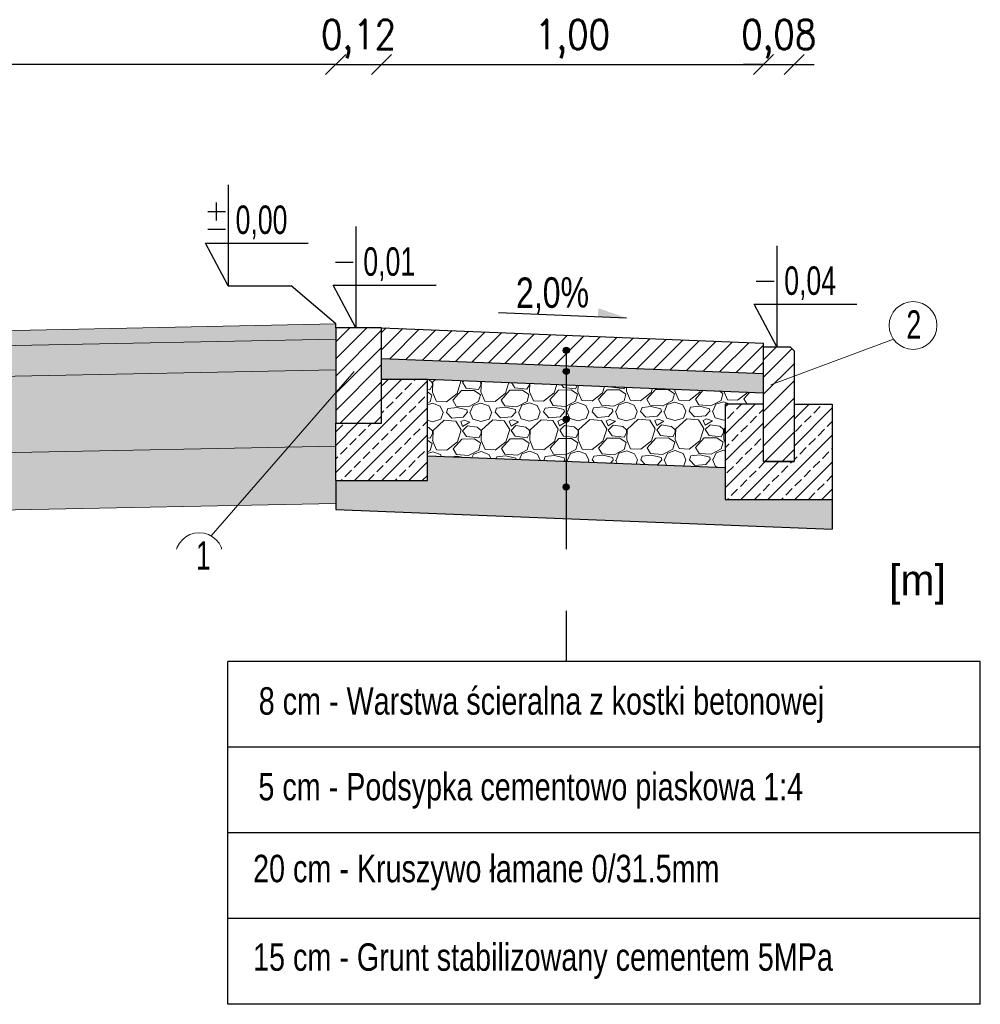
# Model space of a CAD drawing. Header units: metres. Extents: x 6615186 to 7435136, y 5685106 to 5698228.
# Tile 15 of 15: x 7432621 to 7435136, y 5695650 to 5698228. Entities that reach past the tile are written whole.
import ezdxf

# ---------------------------------------------------------------- set-up
doc = ezdxf.new("R2010")
doc.units = ezdxf.units.M
doc.linetypes.add('DASHDOT', pattern=[25.4, 12.7, -6.35, 0, -6.35])
doc.layers.add('_-8', color=1, linetype='Continuous')
for name, color, linetype, lineweight in [('D.O. info', 7, 'Continuous', 9), ('D.O. ob 8x30', 4, 'Continuous', 25), ('D.O. oś pikieta', 250, 'DASHDOT', 20)]:
    doc.layers.add(name, color=color, linetype=linetype, lineweight=lineweight)
doc.styles.add('SIMPLEX', font='SIMPLEX.SHX', dxfattribs={"width": 0.85})
doc.styles.add('WOJTEK', font='arial.ttf')
doc.dimstyles.new('TOMEK1', dxfattribs={"dimscale": 8, "dimtxt": 2.2, "dimasz": 1.5, "dimexe": 0, "dimexo": 0, "dimgap": 0.6, "dimtad": 1, "dimdec": 1, "dimzin": 12, "dimdsep": 46, "dimtxsty": 'SIMPLEX', "dimblk": 'OBLIQUE', "dimcen": 0, "dimse1": 1, "dimse2": 1, "dimclrd": 3, "dimclre": 3, "dimclrt": 2, "dimadec": 0, "dimazin": 0, "dimtp": 0.1, "dimtm": 0.1, "dimtfac": 0.816667, "dimtdec": 1, "dimtix": 1, "dimtmove": 1, "dimatfit": 1, "dimldrblk": 'OBLIQUE', "dimfxl": 1, "dimfxlon": 1, "dimtolj": 1, "dimtzin": 12, "dimarcsym": 0})
pattern_1 = [(225, (-66684058.7, -51410021.03), (35.35533906, -35.35533906), []), (225, (-66684094, -51410021.03), (35.35533906, -35.35533906), [24, -10])]

# ---------------------------------------------------------------- blocks, each defined once
blk = doc.blocks.new('_OBLIQUE')
at = {"color": 0, "linetype": 'ByBlock'}
blk.add_line((-0.5, -0.5), (0.5, 0.5), dxfattribs=at)
blk = doc.blocks.new('*D100')
at = {"color": 8, "lineweight": -2}
blk.add_line((7433568.5, 5698110.7), (7434568.5, 5698110.7), dxfattribs=at)
at = {"layer": 'Defpoints', "color": 0}
for p in [(7434568.5, 5698110.7), (7433568.5, 5697421.5), (7434568.5, 5697381.5)]:
    blk.add_point(p, dxfattribs=at)
at = {"color": 8, "lineweight": -2, "xscale": 52.5, "yscale": 52.5, "zscale": 52.5, "rotation": 180}
blk.add_blockref('_OBLIQUE', (7433568.5, 5698110.7), dxfattribs=at)
at = {"color": 8, "lineweight": -2, "xscale": 52.5, "yscale": 52.5, "zscale": 52.5}
blk.add_blockref('_OBLIQUE', (7434568.5, 5698110.7), dxfattribs=at)
at = {"color": 8, "insert": (7434068.5, 5698177.6), "char_height": 77, "attachment_point": 5, "style": 'SIMPLEX'}
blk.add_mtext('\\A1;1,00', dxfattribs=at)
blk = doc.blocks.new('*D101')
at = {"color": 8, "lineweight": -2}
for p, q in [((7434568.5, 5698110.7), (7434516, 5698110.7)), ((7434568.5, 5698110.7), (7434648.5, 5698110.7)), ((7434648.5, 5698110.7), (7434701, 5698110.7))]:
    blk.add_line(p, q, dxfattribs=at)
at = {"layer": 'Defpoints', "color": 0}
for p in [(7434648.5, 5698110.7), (7434568.5, 5697381.5), (7434648.5, 5697361.5)]:
    blk.add_point(p, dxfattribs=at)
at = {"color": 8, "lineweight": -2, "xscale": 52.5, "yscale": 52.5, "zscale": 52.5}
blk.add_blockref('_OBLIQUE', (7434568.5, 5698110.7), dxfattribs=at)
at = {"color": 8, "lineweight": -2, "xscale": 52.5, "yscale": 52.5, "zscale": 52.5, "rotation": 180}
blk.add_blockref('_OBLIQUE', (7434648.5, 5698110.7), dxfattribs=at)
at = {"color": 8, "insert": (7434608.5, 5698177.6), "char_height": 77, "attachment_point": 5, "style": 'SIMPLEX'}
blk.add_mtext('\\A1;0,08', dxfattribs=at)
blk = doc.blocks.new('*D102')
at = {"color": 8, "lineweight": -2}
for p, q in [((7433448.5, 5698110.7), (7433396, 5698110.7)), ((7433448.5, 5698110.7), (7433568.5, 5698110.7)), ((7433568.5, 5698110.7), (7433621, 5698110.7))]:
    blk.add_line(p, q, dxfattribs=at)
at = {"layer": 'Defpoints', "color": 0}
for p in [(7433568.5, 5698110.7), (7433448.5, 5697421.5), (7433568.5, 5697421.5)]:
    blk.add_point(p, dxfattribs=at)
at = {"color": 8, "lineweight": -2, "xscale": 52.5, "yscale": 52.5, "zscale": 52.5}
blk.add_blockref('_OBLIQUE', (7433448.5, 5698110.7), dxfattribs=at)
at = {"color": 8, "lineweight": -2, "xscale": 52.5, "yscale": 52.5, "zscale": 52.5, "rotation": 180}
blk.add_blockref('_OBLIQUE', (7433568.5, 5698110.7), dxfattribs=at)
at = {"color": 8, "insert": (7433508.5, 5698177.6), "char_height": 77, "attachment_point": 5, "style": 'SIMPLEX'}
blk.add_mtext('\\A1;0,12', dxfattribs=at)
blk = doc.blocks.new('*D103')
at = {"color": 8, "lineweight": -2}
blk.add_line((7433448.5, 5698110.7), (7428448.5, 5698110.7), dxfattribs=at)
at = {"layer": 'Defpoints', "color": 0}
for p in [(7428448.5, 5698110.7), (7433448.5, 5697431.5), (7428448.5, 5697331.5)]:
    blk.add_point(p, dxfattribs=at)
at = {"color": 8, "lineweight": -2, "xscale": 52.5, "yscale": 52.5, "zscale": 52.5, "rotation": 180}
blk.add_blockref('_OBLIQUE', (7428448.5, 5698110.7), dxfattribs=at)
at = {"color": 8, "lineweight": -2, "xscale": 52.5, "yscale": 52.5, "zscale": 52.5}
blk.add_blockref('_OBLIQUE', (7433448.5, 5698110.7), dxfattribs=at)
at = {"color": 8, "insert": (7430948.5, 5698177.6), "char_height": 77, "attachment_point": 5, "style": 'SIMPLEX'}
blk.add_mtext('\\A1;5,00', dxfattribs=at)

msp = doc.modelspace()

# ---------------------------------------------------------------- hatches: boundary and pattern name
for points in [[(7434043.966, 5697362.298, -1), (7434059.966, 5697362.378, -1)], [(7434043.955, 5697306.993, -1), (7434059.955, 5697307.073, -1)], [(7434043.936, 5697181.638, -1), (7434059.936, 5697181.718, -1)], [(7434043.915, 5697004.41, -1), (7434059.915, 5697004.49, -1)]]:
    msp.add_hatch(color=4).paths.add_polyline_path(points)
at = {"lineweight": 5}
h = msp.add_hatch(dxfattribs=at)
h.set_pattern_fill('GRAVEL', color=1, scale=5, angle=0.286391)
h.set_pattern_definition([(228.299178, (7389698.029, 5676785.631), (-1010.2740933, -1148.0641343), [17.08607, -1691.52418]), (185.256132, (7389686.6625, 5676772.874), (1523.3461595, 134.61604024), [29.32024, -2902.70244]), (132.796838, (7389657.4656, 5676770.188), (1276.9669532, -1390.6345315), [20.67408, -2046.73614]), (267.56008, (7389608.095, 5676738.191), (114.3023812, 2540.60307125), [26.70023, -2643.32187]), (293.120045, (7389606.958, 5676711.515), (-642.609687, 1520.8069536), [26.1817, -2591.9904]), (357.56008, (7389617.239, 5676687.436), (-2540.60307125, 114.3023812), [26.70023, -2643.32187]), (37.980631, (7389643.9147, 5676686.2994), (-1644.6313589, -1278.23655606), [35.30968, -3495.65577]), (72.541719, (7389671.7465, 5676708.0287), (875.0232588, 2798.4087079), [33.33598, -3300.26283]), (121.715956, (7389681.7476, 5676739.829), (-1024.23972915, 1645.90096216), [26.79065, -2652.2773]), (175.52275, (7389667.664, 5676762.619), (1397.61735, -120.0155958), [30.58566, -1498.69685]), (222.683828, (7389637.1712, 5676765.0066), (-1516.99814384, -1404.60016787), [39.5539, -3915.83863]), (139.100465, (7389733.83, 5676737.55), (-892.797704, 757.5468696), [13.50023, -1336.5283]), (171.755625, (7389723.6254, 5676746.3885), (1652.2489786, -245.7444055), [25.6841, -2542.73195]), (225.2864, (7389698.21, 5676750.07), (0.6348, -126.99841), [17.96047, -161.64466]), (203.48498, (7389689.24, 5676765.267), (633.722464, 257.170835), [9.67207, -957.53112]), (292.0878, (7389680.37, 5676761.413), (-128.902818, 380.360439), [13.67828, -670.23765]), (31.250147, (7389685.513, 5676748.738), (379.725637, 255.901232), [22.21598, -718.3149]), (161.85144, (7389704.506, 5676760.263), (254.63163, -125.72881), [16.06436, -385.5449]), (16.675931, (7389606.711, 5676761.044), (1268.0797299, 387.3432567), [22.5044, -2227.94133]), (70.632567, (7389628.269, 5676767.502), (-501.0108361, -1399.5217548), [18.87995, -1869.11078]), (293.48498, (7389704.379, 5676785.663), (-257.170835, 633.722464), [19.344, -947.85918]), (343.89685, (7389712.0876, 5676767.921), (-1271.8885397, 374.6472241), [22.5044, -2227.94133]), (339.730345, (7389607.104, 5676682.305), (-636.2616707, 250.822819), [21.70176, -1063.3867]), (295.061531, (7389627.462, 5676674.787), (-641.974886, 1393.8085398), [18.1836, -1800.17967]), (67.0878, (7389706.284, 5676658.67), (250.822819, 636.2616707), [19.344, -947.85918]), (17.640415, (7389713.815, 5676676.489), (-1648.4401687, -516.2460752), [21.28914, -2107.6188]), (69.730345, (7389644.054, 5676658.36), (-250.822819, -636.2616707), [10.85088, -1074.2376]), (101.596323, (7389698.664, 5676658.633), (-129.53762, 507.358852), [6.47573, -641.09975]), (166.25015, (7389697.362, 5676664.976), (381.630042, -125.094009), [26.1817, -497.45273]), (186.295397, (7389671.9306, 5676671.199), (1269.3493332, 133.3464298), [24.26335, -2402.06824]), (303.97646, (7389685.57, 5676737.308), (-128.268017, 253.362025), [18.3162, -439.58882]), (353.443617, (7389695.8063, 5676722.119), (2160.24263246, -243.2051992), [31.97784, -3165.80045]), (61.231786, (7389727.575, 5676718.468), (-503.5500426, -891.528101), [13.0754, -1294.4696]), (90.2864, (7389733.87, 5676729.93), (-127.6332, 126.3636), [7.62, -119.38]), (120.542828, (7389669.372, 5676674.9965), (512.4372653, -886.4496879), [17.64335, -1746.69704]), (48.299178, (7389660.4055, 5676690.192), (1010.2740933, 1148.0641343), [34.17214, -1674.4381]), (0.2864, (7389683.14, 5676715.7), (126.3636, 127.6332), [33.02, -93.98]), (325.591237, (7389716.158, 5676715.871), (1274.4277467, -882.6408774), [20.08048, -1987.96584]), (254.340995, (7389732.725, 5676704.523), (-124.459207, -508.6284556), [18.49145, -906.0825]), (207.932366, (7389727.7337, 5676686.7183), (-2406.62184, -1282.04536556), [30.10725, -2980.62322]), (175.712469, (7389701.134, 5676672.615), (-1651.6141769, 118.74599233), [31.85147, -3153.29232])])
h.paths.add_polyline_path([(7428122.834, 5697004.925), (7433324.941, 5697108.967), (7433448.547, 5697250.916), (7433448.547, 5697311.479), (7428327.708, 5697209.063), (7428129.347, 5697011.439)])
h.paths.add_polyline_path([(7433324.941, 5697108.967), (7433448.547, 5697111.439), (7433448.547, 5697171.503), (7433448.547, 5697250.916)])
h = msp.add_hatch(dxfattribs=at)
h.set_pattern_fill('GRAVEL', color=1, scale=5, angle=0.286391)
h.set_pattern_definition([(228.299178, (7389698.029, 5676785.631), (-1010.2740933, -1148.0641343), [17.08607, -1691.52418]), (185.256132, (7389686.6625, 5676772.874), (1523.3461595, 134.61604024), [29.32024, -2902.70244]), (132.796838, (7389657.4656, 5676770.188), (1276.9669532, -1390.6345315), [20.67408, -2046.73614]), (267.56008, (7389608.095, 5676738.191), (114.3023812, 2540.60307125), [26.70023, -2643.32187]), (293.120045, (7389606.958, 5676711.515), (-642.609687, 1520.8069536), [26.1817, -2591.9904]), (357.56008, (7389617.239, 5676687.436), (-2540.60307125, 114.3023812), [26.70023, -2643.32187]), (37.980631, (7389643.9147, 5676686.2994), (-1644.63135892, -1278.23655606), [35.30968, -3495.65577]), (72.541719, (7389671.7465, 5676708.0287), (875.0232588, 2798.4087079), [33.33598, -3300.26283]), (121.715956, (7389681.7476, 5676739.829), (-1024.23972915, 1645.90096216), [26.79065, -2652.2773]), (175.52275, (7389667.664, 5676762.619), (1397.61735, -120.0155958), [30.58566, -1498.69685]), (222.683828, (7389637.1712, 5676765.0066), (-1516.99814384, -1404.60016787), [39.5539, -3915.83863]), (139.100465, (7389733.83, 5676737.55), (-892.797704, 757.5468696), [13.50023, -1336.5283]), (171.755625, (7389723.6254, 5676746.3885), (1652.2489786, -245.7444055), [25.6841, -2542.73195]), (225.2864, (7389698.21, 5676750.07), (0.6348, -126.99841), [17.96047, -161.64466]), (203.48498, (7389689.24, 5676765.267), (633.722464, 257.170835), [9.67207, -957.53112]), (292.0878, (7389680.37, 5676761.413), (-128.902818, 380.360439), [13.67828, -670.23765]), (31.250147, (7389685.513, 5676748.738), (379.725637, 255.901232), [22.21598, -718.3149]), (161.85144, (7389704.506, 5676760.263), (254.63163, -125.72881), [16.06436, -385.5449]), (16.675931, (7389606.711, 5676761.044), (1268.0797299, 387.3432567), [22.5044, -2227.94133]), (70.632567, (7389628.269, 5676767.502), (-501.0108361, -1399.5217548), [18.87995, -1869.11078]), (293.48498, (7389704.379, 5676785.663), (-257.170835, 633.722464), [19.344, -947.85918]), (343.89685, (7389712.0876, 5676767.921), (-1271.8885397, 374.6472241), [22.5044, -2227.94133]), (339.730345, (7389607.104, 5676682.305), (-636.2616707, 250.822819), [21.70176, -1063.3867]), (295.061531, (7389627.462, 5676674.787), (-641.974886, 1393.8085398), [18.1836, -1800.17967]), (67.0878, (7389706.284, 5676658.67), (250.822819, 636.2616707), [19.344, -947.85918]), (17.640415, (7389713.815, 5676676.489), (-1648.4401687, -516.2460752), [21.28914, -2107.6188]), (69.730345, (7389644.054, 5676658.36), (-250.822819, -636.2616707), [10.85088, -1074.2376]), (101.596323, (7389698.664, 5676658.633), (-129.53762, 507.358852), [6.47573, -641.09975]), (166.25015, (7389697.362, 5676664.976), (381.630042, -125.094009), [26.1817, -497.45273]), (186.295397, (7389671.9306, 5676671.199), (1269.3493332, 133.3464298), [24.26335, -2402.06824]), (303.97646, (7389685.57, 5676737.308), (-128.268017, 253.362025), [18.3162, -439.58882]), (353.443617, (7389695.8063, 5676722.119), (2160.24263246, -243.2051992), [31.97784, -3165.80045]), (61.231786, (7389727.575, 5676718.468), (-503.5500426, -891.528101), [13.0754, -1294.4696]), (90.2864, (7389733.87, 5676729.93), (-127.6332, 126.3636), [7.62, -119.38]), (120.542828, (7389669.372, 5676674.9965), (512.4372653, -886.4496879), [17.64335, -1746.69704]), (48.299178, (7389660.4055, 5676690.192), (1010.2740933, 1148.0641343), [34.17214, -1674.4381]), (0.2864, (7389683.14, 5676715.7), (126.3636, 127.6332), [33.02, -93.98]), (325.591237, (7389716.158, 5676715.871), (1274.4277467, -882.6408774), [20.08048, -1987.96584]), (254.340995, (7389732.725, 5676704.523), (-124.459207, -508.6284556), [18.49145, -906.0825]), (207.932366, (7389727.7337, 5676686.7183), (-2406.62184, -1282.04536556), [30.10725, -2980.62322]), (175.712469, (7389701.134, 5676672.615), (-1651.6141769, 118.74599233), [31.85147, -3153.29232])])
h.paths.add_polyline_path([(7433688.547, 5697286.503), (7433688.547, 5697086.44), (7434468.547, 5697055.24), (7434468.547, 5697221.503), (7434568.547, 5697221.503), (7434568.547, 5697251.399), (7433688.547, 5697286.599)])
at = {"linetype": 'Continuous', "lineweight": 5, "ltscale": 5}
h = msp.add_hatch(dxfattribs=at)
h.set_pattern_fill('AR-CONC', color=1, scale=0.2, angle=180, style=0)
h.set_pattern_definition([(230, (1613.83, 120.105), (-36.4369338, 3.18781711), [3.81, -41.91]), (175, (1613.83, 120.105), (7.04868428, -38.21136905), [3.048, -33.52811683]), (280.4514447, (1610.795, 120.37), (-29.38824942, -35.02355038), [3.23800176, -35.61804892]), (226.1842, (1613.83, 109.945), (-54.21580818, 8.40846559), [5.715, -62.865]), (276.6355576, (1609.313, 110.645), (-47.4808268, -49.48522492), [4.85700463, -53.42712163]), (171.1841512, (1613.83, 109.945), (-47.4808268, -49.48522492), [4.5719934, -50.2919464]), (201, (1608.75, 112.485), (-30.32287825, 20.45303964), [3.81, -41.91]), (146, (1608.75, 112.485), (-12.36040567, -36.83759322), [3.048, -33.528]), (251.451445, (1606.224, 114.19), (-42.68328386, -16.38455378), [3.23800176, -35.61798752]), (217.5, (1613.831, 120.105), (-0.61772065, -16.911007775), [0, -33.1216, 0, -34.036, 0, -33.655]), (187.5, (1613.831, 120.105), (-13.363932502, -20.036114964), [0, -19.4056, 0, -32.3596, 0, -12.827]), (147.5, (1625.16, 120.105), (-27.118119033, 1.145748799), [0, -12.7, 0, -39.624, 0, -52.578]), (137.5, (1630.24, 120.105), (-29.62583628, -5.085298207), [0, -16.51, 0, -26.3144, 0, -37.338])])
h.paths.add_polyline_path([(7427969.774, 5696851.834), (7428122.834, 5697004.925), (7433324.941, 5697108.967), (7433191.983, 5696956.278)])
h.paths.add_polyline_path([(7433191.983, 5696956.278), (7433448.547, 5696961.409), (7433448.547, 5697021.503), (7433448.547, 5697111.439), (7433324.941, 5697108.967)])
h = msp.add_hatch(dxfattribs=at)
h.set_pattern_fill('AR-CONC', color=1, scale=0.2, angle=180, style=0)
h.set_pattern_definition([(230, (1613.83, 120.105), (-36.4369338, 3.18781711), [3.81, -41.91]), (175, (1613.83, 120.105), (7.04868428, -38.21136905), [3.048, -33.52811683]), (280.4514447, (1610.795, 120.37), (-29.38824942, -35.02355038), [3.23800176, -35.61804892]), (226.1842, (1613.83, 109.945), (-54.21580818, 8.40846559), [5.715, -62.865]), (276.6355576, (1609.313, 110.645), (-47.4808268, -49.48522492), [4.85700463, -53.42712163]), (171.1841512, (1613.83, 109.945), (-47.4808268, -49.48522492), [4.5719934, -50.2919464]), (201, (1608.75, 112.485), (-30.32287825, 20.45303964), [3.81, -41.91]), (146, (1608.75, 112.485), (-12.36040567, -36.83759322), [3.048, -33.528]), (251.451445, (1606.224, 114.19), (-42.68328386, -16.38455378), [3.23800176, -35.61798752]), (217.5, (1613.831, 120.105), (-0.61772065, -16.911007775), [0, -33.1216, 0, -34.036, 0, -33.655]), (187.5, (1613.831, 120.105), (-13.363932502, -20.036114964), [0, -19.4056, 0, -32.3596, 0, -12.827]), (147.5, (1625.16, 120.105), (-27.118119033, 1.145748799), [0, -12.7, 0, -39.624, 0, -52.578]), (137.5, (1630.24, 120.105), (-29.62583628, -5.085298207), [0, -16.51, 0, -26.3144, 0, -37.338])])
h.paths.add_polyline_path([(7433448.547, 5697021.503), (7433448.547, 5696945.92), (7434748.547, 5696893.92), (7434748.547, 5696971.503), (7434468.547, 5696971.503), (7434468.547, 5697055.24), (7433688.547, 5697086.44), (7433688.547, 5697021.503)])
at = {"layer": '_-8'}
h = msp.add_hatch(dxfattribs=at)
h.set_pattern_fill('JIS_STN_2.5', color=2, scale=20, angle=180, style=0)
h.set_pattern_definition(pattern_1)
h.paths.add_polyline_path([(7433448.547, 5697171.503), (7433448.547, 5697021.503), (7433688.547, 5697021.503), (7433688.547, 5697086.44), (7433688.547, 5697286.503), (7433568.547, 5697286.503), (7433568.547, 5697171.503)])
h = msp.add_hatch(dxfattribs=at)
h.set_pattern_fill('JIS_STN_2.5', color=2, scale=20, angle=180, style=0)
h.set_pattern_definition(pattern_1)
h.paths.add_polyline_path([(7434468.547, 5696981.503), (7434468.547, 5696971.503), (7434748.547, 5696971.503), (7434748.547, 5697191.503), (7434748.547, 5697221.503), (7434648.547, 5697221.503), (7434648.547, 5697071.503), (7434568.547, 5697071.503), (7434568.547, 5697221.503), (7434468.547, 5697221.503), (7434468.547, 5697081.503)])
at = {"layer": 'D.O. info'}
h = msp.add_hatch(dxfattribs=at)
h.set_pattern_fill('SQDOTS', color=0, scale=0.1)
h.set_pattern_definition([(0, (2281.0941, 0), (0, 2.54), [0, -2.54])])
h.paths.add_polyline_path([(7428408.539, 5697290.695), (7433448.547, 5697391.495), (7433448.547, 5697421.503), (7433448.547, 5697431.503), (7428448.547, 5697331.503), (7428409.347, 5697291.511)])
h = msp.add_hatch(dxfattribs=at)
h.set_pattern_fill('SQDOTS', color=0, scale=0.2)
h.set_pattern_definition([(0, (2281.094, 0), (0, 5.08), [0, -5.08])])
h.paths.add_polyline_path([(7428327.708, 5697209.063), (7433448.547, 5697311.479), (7433448.547, 5697391.495), (7428408.539, 5697290.695), (7428329.347, 5697210.695)])
at = {"layer": 'D.O. ob 8x30', "lineweight": 5}
h = msp.add_hatch(dxfattribs=at)
h.set_pattern_fill('LINE', color=1, scale=10, angle=45)
h.set_pattern_definition([(45, (1613.83, -587.15), (-22.4506403, 22.4506403), [])])
h.paths.add_polyline_path([(7433448.547, 5697351.503), (7433448.547, 5697284.25), (7433448.547, 5697171.503), (7433568.547, 5697171.503), (7433568.547, 5697286.503), (7433568.547, 5697341.439), (7433568.547, 5697421.503), (7433501.681, 5697421.503), (7433448.547, 5697421.503)])
h.paths.add_polyline_path([(7434568.547, 5697221.503), (7434568.547, 5697071.503), (7434648.547, 5697071.503), (7434648.547, 5697221.503), (7434648.547, 5697361.503), (7434638.547, 5697371.503), (7434603.547, 5697371.503), (7434568.547, 5697371.503)])
h = msp.add_hatch(dxfattribs=at)
h.set_pattern_fill('LINE', color=1, scale=10, angle=45)
h.set_pattern_definition([(45, (2113.83, -587.15), (-22.4506403, 22.4506403), [])])
h.paths.add_polyline_path([(7433568.547, 5697421.503), (7433568.547, 5697341.439), (7434568.547, 5697301.439), (7434568.547, 5697371.503), (7434568.547, 5697381.503)])
at = {"layer": 'D.O. ob 8x30', "ltscale": 0.3}
h = msp.add_hatch(dxfattribs=at)
h.set_pattern_fill('AR-SAND', color=1, scale=0.25)
h.set_pattern_definition([(37.5, (7403780.446, 5688606.045), (-0.4000078, 12.235331), [0, -9.652, 0, -10.795, 0, -10.31875]), (7.5, (7403780.446, 5688606.045), (11.238082, 17.9206275), [0, -5.207, 0, -8.6995, 0, -3.33375]), (327.5, (7403772.636, 5688606.045), (19.7748093, 0.0359296), [0, -3.175, 0, -11.43, 0, -14.9225]), (317.5, (7403772.636, 5688606.045), (19.088911, 5.573233), [0, -1.5875, 0, -7.493, 0, -8.5725])])
h.paths.add_polyline_path([(7433568.547, 5697286.503), (7433688.547, 5697286.503), (7433688.547, 5697286.599), (7434568.547, 5697251.399), (7434568.547, 5697301.439), (7433568.547, 5697341.439)])

# ---------------------------------------------------------------- linework, layer by layer
at = {"color": 1}
for p, q in [((7433167.318, 5697795.838), (7433167.318, 5697530.903)), ((7433136.915, 5697726.195), (7433136.915, 5697749.625)), ((7433113.486, 5697726.195), (7433136.915, 5697726.195)), ((7433136.915, 5697726.195), (7433160.345, 5697726.195)), ((7433136.915, 5697702.765), (7433136.915, 5697726.195)), ((7433113.486, 5697679.336), (7433136.915, 5697679.336)), ((7433136.915, 5697679.336), (7433160.345, 5697679.336)), ((7433501.681, 5697686.438), (7433501.681, 5697421.503)), ((7433167.318, 5697530.903), (7433107.802, 5697642.644)), ((7433107.802, 5697642.644), (7433376.885, 5697642.644)), ((7434603.547, 5697636.438), (7434603.547, 5697371.503)), ((7433447.848, 5697593.366), (7433471.278, 5697593.366)), ((7433471.278, 5697593.366), (7433494.708, 5697593.366)), ((7434549.715, 5697543.366), (7434573.144, 5697543.366)), ((7434573.144, 5697543.366), (7434596.574, 5697543.366)), ((7433167.318, 5697530.903), (7433332.024, 5697530.903)), ((7433448.547, 5697431.503), (7433332.024, 5697530.903)), ((7433501.681, 5697421.503), (7433442.165, 5697533.245)), ((7433442.165, 5697533.245), (7433711.247, 5697533.245)), ((7433874.369, 5697461.229), (7434210.147, 5697447.263)), ((7434603.547, 5697371.503), (7434544.031, 5697483.245)), ((7434544.031, 5697483.245), (7434813.114, 5697483.245)), ((7434051.966, 5697362.338), (7434051.838, 5696547.897)), ((7435136.064, 5696547.897), (7433166.395, 5696547.897)), ((7433166.395, 5695650.147), (7433166.395, 5696547.897)), ((7435136.064, 5695650.147), (7435136.064, 5696547.897)), ((7435136.064, 5696323.459), (7433166.395, 5696323.459)), ((7435136.064, 5696099.022), (7433166.395, 5696099.022)), ((7435136.064, 5695874.584), (7433166.395, 5695874.584)), ((7435136.064, 5695874.584), (7433166.395, 5695874.584)), ((7435136.064, 5695650.147), (7433166.395, 5695650.147))]:
    msp.add_line(p, q, dxfattribs=at)
at = {"color": 4}
for centre in [(7434051.966, 5697362.338), (7434051.955, 5697307.033), (7434051.936, 5697181.678), (7434051.915, 5697004.45)]:
    msp.add_circle(centre, 8, dxfattribs=at)
at = {"color": 1}
msp.add_solid([(7434136.038, 5697472.595), (7434135.086, 5697450.385), (7434210.147, 5697447.263)], dxfattribs=at)
at = {"layer": 'D.O. info'}
for p, q in [((7428448.547, 5697331.503), (7433448.547, 5697431.503)), ((7428408.539, 5697290.695), (7433448.547, 5697391.495)), ((7428327.708, 5697209.063), (7433448.547, 5697311.479)), ((7428122.834, 5697004.925), (7433448.547, 5697111.439)), ((7427969.774, 5696851.834), (7433448.547, 5696961.409))]:
    msp.add_line(p, q, dxfattribs=at)
at = {"layer": 'D.O. ob 8x30', "ltscale": 0.3}
for p, q in [((7433448.547, 5697421.503), (7433448.547, 5697431.503)), ((7433448.547, 5697421.503), (7433448.547, 5697171.503)), ((7433568.547, 5697421.503), (7433448.547, 5697421.503)), ((7433568.547, 5697171.503), (7433568.547, 5697421.503)), ((7433568.547, 5697421.503), (7434568.547, 5697381.503)), ((7434568.547, 5697071.503), (7434568.547, 5697381.503)), ((7434568.547, 5697371.503), (7434638.547, 5697371.503)), ((7434638.547, 5697371.503), (7434648.547, 5697361.503)), ((7434648.547, 5697361.503), (7434648.547, 5697071.503)), ((7433568.547, 5697341.439), (7434568.547, 5697301.439)), ((7433568.547, 5697286.503), (7433688.547, 5697286.503)), ((7433688.547, 5697286.599), (7434568.547, 5697251.399)), ((7433688.547, 5697021.503), (7433688.547, 5697286.503)), ((7434468.547, 5697221.503), (7434468.547, 5696971.503)), ((7434568.547, 5697221.503), (7434468.547, 5697221.503)), ((7434648.547, 5697221.503), (7434748.547, 5697221.503)), ((7434748.547, 5697221.503), (7434748.547, 5696971.503)), ((7433448.547, 5697021.503), (7433448.547, 5697171.503)), ((7433448.547, 5697171.503), (7433568.547, 5697171.503)), ((7433688.547, 5697086.44), (7434468.547, 5697055.24)), ((7434648.547, 5697071.503), (7434568.547, 5697071.503)), ((7434568.547, 5697071.503), (7434648.547, 5697071.503)), ((7433448.547, 5697021.503), (7433688.547, 5697021.503)), ((7433448.547, 5697021.503), (7433448.547, 5696945.92)), ((7434468.547, 5696971.503), (7434748.547, 5696971.503)), ((7434748.547, 5696971.503), (7434748.547, 5696893.92)), ((7433448.547, 5696945.92), (7434748.547, 5696893.92))]:
    msp.add_line(p, q, dxfattribs=at)
at = {"layer": 'D.O. oś pikieta', "linetype": 'ByBlock', "ltscale": 0.1}
for p, q in [((7434587.798, 5697272.4), (7434909.002, 5697391.379)), ((7433122.538, 5696876.529), (7433497.278, 5697306.878))]:
    msp.add_line(p, q, dxfattribs=at)
for centre in [(7434959.996, 5697427.51), (7433091.318, 5696822.388)]:
    msp.add_circle(centre, 62.497, dxfattribs=at)

# ---------------------------------------------------------------- texts
at = {"color": 1, "width": 0.7}
for s, p in [('0,00', (7433186.509, 5697667.076)), ('0,01', (7433520.872, 5697557.677)), ('0,04', (7434622.738, 5697507.677)), ('2', (7434942.623, 5697392.622)), ('1', (7433082.784, 5696788.258))]:
    msp.add_text(s, height=74.48, dxfattribs=at).set_placement(p)
at = {"color": 1, "style": 'WOJTEK', "width": 0.75}
msp.add_text('2,0%%%', height=80, rotation=0.591957, dxfattribs=at).set_placement((7433921.015, 5697472.809))
for s, p in [(' 8 cm - Warstwa ścieralna z kostki betonowej', (7433226.166, 5696408.532)), ('5 cm - Podsypka cementowo piaskowa 1:4', (7433246.15, 5696184.094)), ('20 cm - Kruszywo łamane 0/31.5mm', (7433232.209, 5695969.769)), ('15 cm - Grunt stabilizowany cementem 5MPa', (7433232.209, 5695737.961))]:
    msp.add_text(s, height=71.82, dxfattribs=at).set_placement(p)

# ---------------------------------------------------------------- dimensions: what is measured, and where the dimension line sits
at = {"color": 1}
for base, p1, p2, text, picture, middle in [((7428448.547, 5698110.74), (7433448.547, 5697431.503), (7428448.547, 5697331.503), '5,00', '*D103', (7430948.547, 5698177.573)), ((7433568.547, 5698110.74), (7433448.547, 5697421.503), (7433568.547, 5697421.503), '0,12', '*D102', (7433508.547, 5698177.573)), ((7434568.547, 5698110.74), (7433568.547, 5697421.503), (7434568.547, 5697381.503), '1,00', '*D100', (7434068.547, 5698177.573)), ((7434648.547, 5698110.74), (7434568.547, 5697381.503), (7434648.547, 5697361.503), '0,08', '*D101', (7434608.547, 5698177.573))]:
    dim = msp.add_linear_dim(base=base, p1=p1, p2=p2, text=text, dimstyle='TOMEK1', override={"dimscale": 35, "dimtxsty": 'SIMPLEX', "dimblk": 'OBLIQUE', "dimclrd": 8, "dimclrt": 8, "dimfxl": 3, "dimarcsym": 1}, dxfattribs=at)
    dim.commit()
    dim.dimension.update_dxf_attribs({"geometry": picture, "text_midpoint": middle})

# ---------------------------------------------------------------- next in the draw order: texts
at = {"color": 1, "insert": (7435045.926, 5696748.975), "char_height": 80, "width": 808613.70521, "attachment_point": 6, "bg_fill": 2}
msp.add_mtext('\\A1;[m]', dxfattribs=at)

doc.saveas('drawing.dxf')
